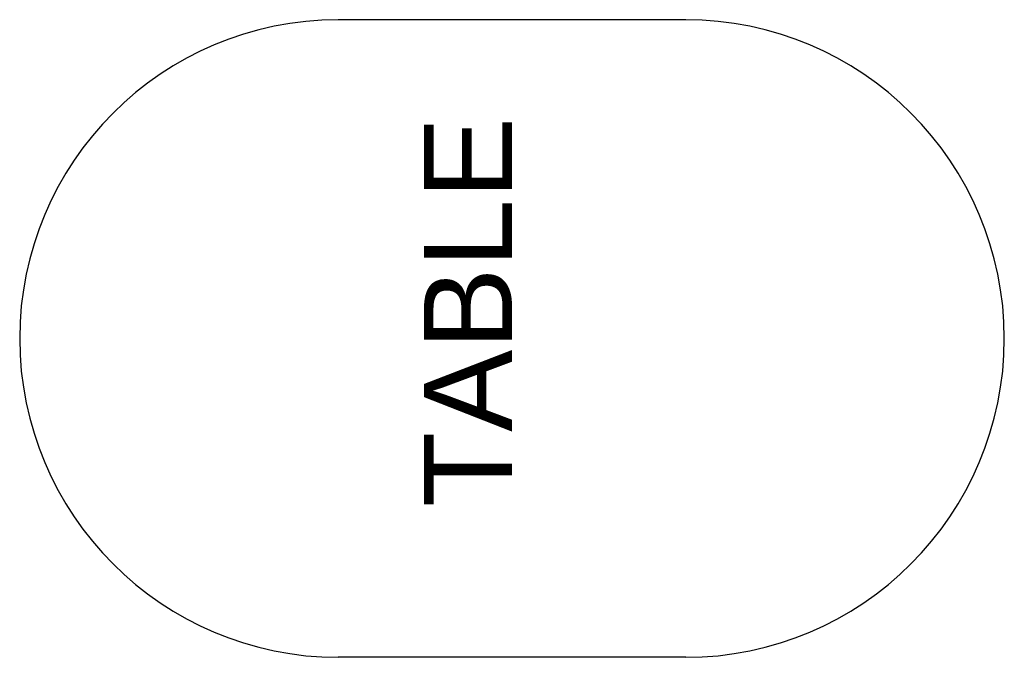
# Model space of a CAD drawing. Header units: millimetres. Extents: x 5678 to 25228, y 1791 to 30190.
# Tile 32 of 63: x 20924 to 22083, y 17370 to 18120. Entities that reach past the tile are written whole.
import ezdxf

# ---------------------------------------------------------------- set-up
doc = ezdxf.new("R2010")
doc.units = ezdxf.units.MM
doc.layers.add('furn', color=34, linetype='Continuous')
doc.layers.add('title', color=3, linetype='Continuous', lineweight=0)
doc.styles.get("Standard").update_dxf_attribs({"font": 'arial.ttf'})

# ---------------------------------------------------------------- blocks, each defined once
blk = doc.blocks.new('ff')
for p, q in [((96470.6, 21861.8), (96886.2, 21861.8)), ((96470.6, 21099.4), (96886.2, 21099.4))]:
    blk.add_line(p, q)
for centre, start, end in [((96470.6, 21480.6), 90, 270), ((96886.2, 21480.6), 270, 90)]:
    blk.add_arc(centre, 381.2, start, end)

msp = doc.modelspace()

# ---------------------------------------------------------------- block references
at = {"layer": 'furn', "xscale": 0.9837537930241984, "yscale": 0.9837537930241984, "zscale": 0.9837537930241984, "rotation": 180}
msp.add_blockref('ff', (116611.435, 38876.883, 0.495), dxfattribs=at)

# ---------------------------------------------------------------- texts
at = {"layer": 'title', "lineweight": 5, "insert": (21400.012, 18120.275, 0.495), "char_height": 103.68, "width": 573.28745, "attachment_point": 3, "rotation": 90}
msp.add_mtext('\\pxql;TABLE', dxfattribs=at)

doc.saveas('drawing.dxf')
